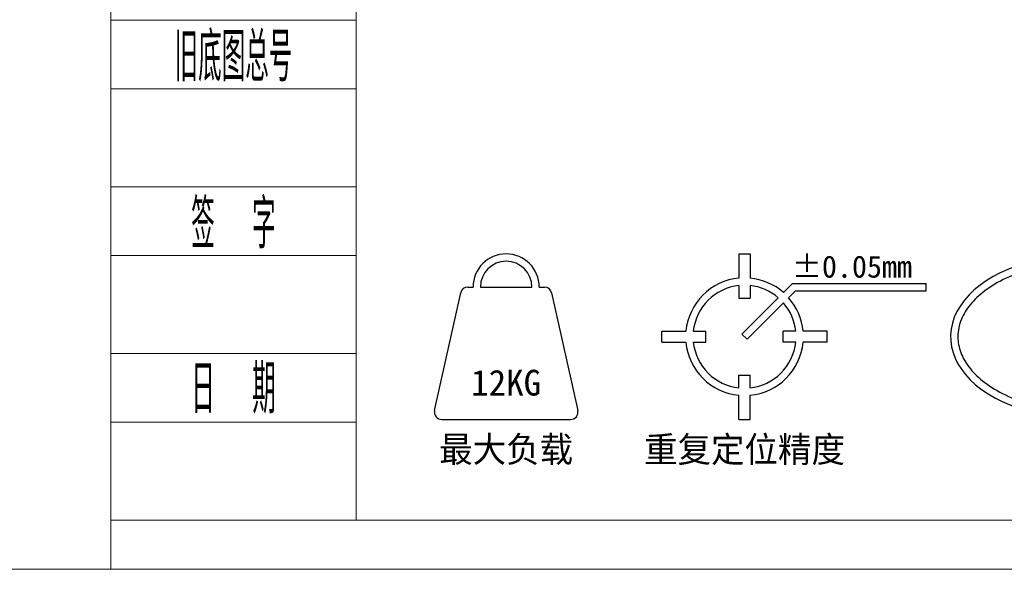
# Model space of a CAD drawing. Header units: millimetres. Extents: x -46 to 5160, y -5105 to -1541.
# Tile 71 of 104: x 4547 to 4748, y -5105 to -4993. Entities that reach past the tile are written whole.
import ezdxf
from ezdxf.enums import TextEntityAlignment as Align

# ---------------------------------------------------------------- set-up
doc = ezdxf.new("R2010")
doc.units = ezdxf.units.MM
doc.header["$LTSCALE"] = 0.3175
for name, color, linetype, lineweight in [('1轮廓实线层', 7, 'Continuous', 18), ('2细线层', 4, 'Continuous', 13), ('6文字层', 3, 'Continuous', 13), ('图框层', 7, 'Continuous', 18)]:
    doc.layers.add(name, color=color, linetype=linetype, lineweight=lineweight)
doc.styles.add('PC_TEXTSTYLE', font='ISOCP.SHX', dxfattribs={"width": 0.707, "bigfont": 'GBCBIG.SHX'})

# ---------------------------------------------------------------- blocks, each defined once
blk = doc.blocks.new('ZwmFrameMain_1_A4^_^无分区图框^_^landscape')
at = {"layer": '2细线层'}
for p in [(272, 205), (-25, -5)]:
    blk.add_line(p, (272, -5), dxfattribs=at)
blk = doc.blocks.new('ZwmFrameMain_2_A4^_^无分区图框^_^landscape')
at = {"layer": '1轮廓实线层'}
for q in [(0, 200), (267, 0)]:
    blk.add_line((0, 0), q, dxfattribs=at)
at = {"layer": '2细线层'}
for q in [(-25, 205), (272, -5)]:
    blk.add_line((-25, -5), q, dxfattribs=at)
blk = doc.blocks.new('ZwmFrameMain_2_附加栏')
at = {"layer": '2细线层'}
for p, q in [((-25, 102), (0, 102)), ((-25, 95), (0, 95)), ((-25, 85), (0, 85)), ((-25, 78), (0, 78)), ((-25, 68), (0, 68)), ((-25, 61), (0, 61)), ((-25, 51), (0, 51)), ((-25, 44), (0, 44)), ((-25, 34), (0, 34)), ((-25, 27), (0, 27)), ((-25, 17), (0, 17)), ((-25, 10), (0, 10)), ((-25, 0), (0, 0))]:
    blk.add_line(p, q, dxfattribs=at)
at = {"layer": '6文字层', "color": 3, "style": 'PC_TEXTSTYLE'}
for s, width, p in [('借通用件登记', 0.667, (-12.5, 98.5)), ('描   图', 0.6667, (-12.5, 81.5)), ('校  描', 0.667, (-12.5, 64.5)), ('旧底图总号', 0.667, (-12.5, 47.5)), ('签  字', 0.667, (-12.5, 30.5)), ('日  期', 0.667, (-12.49, 13.6))]:
    blk.add_text(s, height=5, dxfattribs=dict(at, width=width)).set_placement(p, align=Align.MIDDLE)
at = {"layer": '6文字层', "style": 'PC_TEXTSTYLE'}
for tag, width, p, p2 in [('借通用件登记', 0.671328, (-23.44, 86.36), (-1.25, 86.36)), ('描图', 2.120922, (-23.44, 69.36), (-1.25, 69.36)), ('校图', 2.149976, (-23.75, 52.06), (-1.25, 52.06)), ('旧底图总号', 0.761452, (-22.84, 35.67), (-1.86, 35.67)), ('签字', 2.026939, (-23.14, 18.37), (-1.56, 18.37)), ('日期', 1.89999, (-22.84, 1.37), (-2.17, 1.37))]:
    blk.add_attdef(tag, text='', height=5, dxfattribs=dict(at, width=width)).set_placement(p, p2, align=Align.FIT)
blk = doc.blocks.new('最大负载')
for p, q in [((42177.93, -36168.32), (42178.63, -36168.32)), ((42179.63, -36168.32), (42186.63, -36168.32)), ((42187.63, -36168.32), (42188.33, -36168.32)), ((42173.4, -36185.1), (42176.96, -36169.1)), ((42189.31, -36169.1), (42192.86, -36185.1)), ((42174.38, -36186.32), (42191.89, -36186.32))]:
    blk.add_line(p, q)
for centre, radius, start, end in [((42183.13, -36168.32), 4.5, 0, 180), ((42183.13, -36168.32), 3.5, 0, 180), ((42177.93, -36169.32), 1, 90, 167.4712), ((42188.33, -36169.32), 1, 12.5288, 90), ((42174.38, -36185.32), 1, 167.4712, 270), ((42191.89, -36185.32), 1, 270, 12.5288)]:
    blk.add_arc(centre, radius, start, end)
at = {"layer": '6文字层'}
for s, p in [('12KG', (42183.13, -36181.32)), ('最大负载', (42183.13, -36190.32))]:
    blk.add_text(s, height=3.5, dxfattribs=at).set_placement(p, align=Align.MIDDLE)
blk = doc.blocks.new('重复定位精度')
for p, q in [((42215.16, -36163.82), (42215.16, -36167.1)), ((42215.16, -36163.82), (42216.66, -36163.82)), ((42216.66, -36163.82), (42216.66, -36167.1)), ((42215.16, -36168.11), (42215.16, -36169.82)), ((42216.66, -36168.11), (42216.66, -36169.82)), ((42221.21, -36169.07), (42222.42, -36167.85)), ((42222.42, -36167.85), (42240.61, -36167.85)), ((42240.61, -36168.85), (42240.61, -36167.85)), ((42215.16, -36169.82), (42216.66, -36169.82)), ((42215.56, -36174.71), (42220.5, -36169.78)), ((42221.91, -36169.78), (42222.84, -36168.85)), ((42222.84, -36168.85), (42240.61, -36168.85)), ((42216.27, -36175.42), (42221.2, -36170.48)), ((42204.66, -36174.32), (42207.95, -36174.32)), ((42204.66, -36175.82), (42204.66, -36174.32)), ((42208.95, -36174.32), (42210.66, -36174.32)), ((42210.66, -36175.82), (42210.66, -36174.32)), ((42215.56, -36174.71), (42216.27, -36175.42)), ((42221.16, -36175.82), (42221.16, -36174.32)), ((42222.87, -36174.32), (42221.16, -36174.32)), ((42227.16, -36174.32), (42223.88, -36174.32)), ((42227.16, -36175.82), (42227.16, -36174.32)), ((42204.66, -36175.82), (42207.95, -36175.82)), ((42208.95, -36175.82), (42210.66, -36175.82)), ((42222.87, -36175.82), (42221.16, -36175.82)), ((42227.16, -36175.82), (42223.88, -36175.82)), ((42215.16, -36180.32), (42216.66, -36180.32)), ((42215.16, -36182.03), (42215.16, -36180.32)), ((42216.66, -36182.03), (42216.66, -36180.32)), ((42215.16, -36186.32), (42215.16, -36183.03)), ((42216.66, -36186.32), (42216.66, -36183.03)), ((42215.16, -36186.32), (42216.66, -36186.32))]:
    blk.add_line(p, q)
for radius, start, end in [(8, 95.3794, 174.6206), (8, 48.5833, 84.6206), (7, 96.1506, 173.8494), (7, 49.096, 83.8494), (8, 5.3794, 41.4167), (7, 6.1506, 40.904), (8, 185.3794, 264.6206), (7, 186.1506, 263.8494), (7, 276.1506, 353.8494), (8, 275.3794, 354.6206)]:
    blk.add_arc((42215.91, -36175.07), radius, start, end)
at = {"layer": '6文字层'}
blk.add_text('%%P0.05mm', height=3, dxfattribs=at).set_placement((42230.51, -36167.94), align=Align.BOTTOM_CENTER)
blk.add_text('重复定位精度', height=3.5, dxfattribs=at).set_placement((42215.91, -36190.32), align=Align.MIDDLE)
blk = doc.blocks.new('动作范围')
for p, q in [((42261.41, -36164.07), (42261.41, -36165.07)), ((42252.93, -36168), (42253.63, -36167.29)), ((42261, -36176.07), (42252.93, -36168)), ((42261.41, -36175.07), (42253.63, -36167.29)), ((42276.91, -36175.07), (42261.41, -36175.07)), ((42276.91, -36176.07), (42276.91, -36175.07)), ((42278.91, -36175.07), (42277.91, -36175.07)), ((42276.91, -36176.07), (42261, -36176.07))]:
    blk.add_line(p, q)
blk.add_ellipse((42261.41, -36175.07), major_axis=(-17.5, 0), ratio=0.628571, start_param=4.712389, end_param=9.424778)
blk.add_open_spline([(42261.41, -36165.07), (42260.83, -36165.07), (42258.76, -36165.14), (42255.27, -36165.66), (42251.46, -36166.98), (42248.51, -36168.73), (42246.48, -36170.67), (42245.44, -36172.41), (42244.99, -36173.88), (42244.91, -36174.67), (42244.91, -36175.07), (42244.91, -36175.79), (42245.17, -36177.19), (42246.31, -36179.24), (42248.2, -36181.16), (42250.93, -36182.9), (42254.54, -36184.28), (42258.8, -36185.07), (42263.32, -36185.13), (42267.7, -36184.44), (42271.49, -36183.1), (42274.41, -36181.34), (42276.43, -36179.37), (42277.62, -36177.29), (42277.91, -36175.84), (42277.91, -36175.1), (42277.91, -36175.07)], degree=3, knots=[4.712388, 4.712388, 4.712388, 4.712388, 4.815388, 5.080738, 5.346087, 5.587663, 5.813673, 6.030604, 6.156895, 6.283185, 6.283185, 6.283185, 6.513373, 6.730244, 6.947115, 7.1826, 7.434491, 7.700205, 7.965919, 8.231633, 8.497347, 8.738238, 8.963722, 9.189206, 9.41469, 9.424773, 9.424773, 9.424773, 9.424773])
at = {"layer": '6文字层'}
blk.add_text('1488mm', height=3, dxfattribs=at).set_placement((42269.05, -36174.57), align=Align.BOTTOM_CENTER)
blk.add_text('动作范围', height=3.5, dxfattribs=at).set_placement((42261.41, -36190.32), align=Align.MIDDLE)

msp = doc.modelspace()

# ---------------------------------------------------------------- block references
at = {"xscale": 1.5, "yscale": 1.5, "zscale": 1.5}
for name, p in [('最大负载', (-58628.5918, 49204.89754)), ('重复定位精度', (-58629.17004, 49204.89754)), ('动作范围', (-58629.17004, 49204.89754))]:
    msp.add_blockref(name, p, dxfattribs=at)
at = {"layer": '图框层'}
for name, p, xscale, yscale, zscale in [('ZwmFrameMain_1_A4^_^无分区图框^_^landscape', (2661.51172, -5070.14078), 7, 7, 7), ('ZwmFrameMain_2_A4^_^无分区图框^_^landscape', (4615.51172, -5095.14078), 2, 2, 2), ('ZwmFrameMain_2_附加栏', (4615.51172, -5095.14078), 2, 2, 2)]:
    msp.add_blockref(name, p, dxfattribs=dict(at, xscale=xscale, yscale=yscale, zscale=zscale))

doc.saveas('drawing.dxf')
